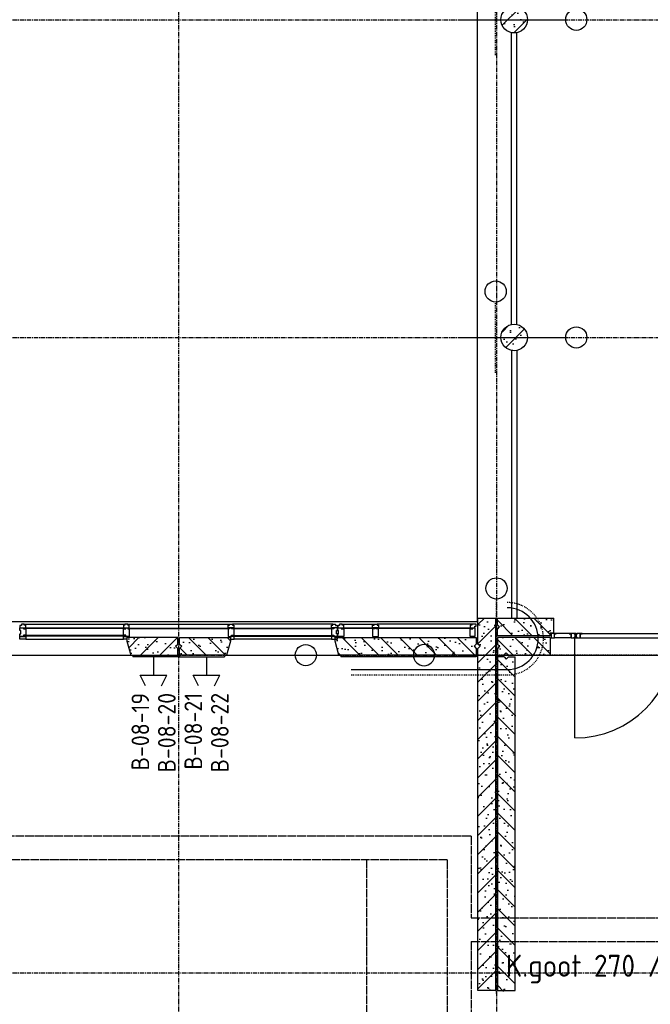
# Model space of a CAD drawing. Extents: x 0 to 1189, y 0 to 841.
# Tile 19 of 33: x 534 to 606, y 285 to 396. Entities that reach past the tile are written whole.
import ezdxf
from ezdxf.enums import TextEntityAlignment as Align

# ---------------------------------------------------------------- set-up
doc = ezdxf.new("R2010")
doc.units = 0
doc.header["$PDSIZE"] = 2
for name, pattern in [('AUSGEZOGEN', [0]), ('B0304', [6, 5, -0.5, 0, -0.5]), ('B0702', [1.171875, 0.78125, -0.390625]), ('DASHDOT', [25.4, 12.7, -6.35, 0, -6.35]), ('E0001', [1, 1, 0]), ('HIDDEN2', [4.7625, 3.175, -1.5875])]:
    doc.linetypes.add(name, pattern=pattern)
doc.layers.get('0').update_dxf_attribs({"linetype": 'CONTINUOUS'})
for name, color, linetype in [('AL$1A---_ALGEMEEN', 9, 'CONTINUOUS'), ('ET6130--_KANALISATIE', 7, 'CONTINUOUS'), ('GOTEN', 3, 'CONTINUOUS'), ('STRAMIEN', 1, 'CONTINUOUS'), ('VITELCODERING', 1, 'CONTINUOUS'), ('VITELDATA', 2, 'CONTINUOUS')]:
    doc.layers.add(name, color=color, linetype=linetype)
doc.styles.get("Standard").update_dxf_attribs({"font": 'ISO'})
pattern_1 = [(225, (0, 0), (108.6116, -108.6116), []), (197, (0, 0), (-41.26, -127.7242), [0, -130.56, -73.92, 0, -107.52]), (228, (0, 0), (29.4649, -129.875), [0, -129.28, 0, -131.84, 0, -106.24]), (251, (0, 0), (76.6585, -107.6209), [0, -128, 0, -768, -105.28])]

# ---------------------------------------------------------------- blocks, each defined once
blk = doc.blocks.new('-P1KHI13')
at = {"layer": 'AL$1A---_ALGEMEEN', "color": 15, "ltscale": 2}
for p, q in [((-1384, -302), (-1750, -302)), ((-1750, -302), (-1750, -306)), ((-1384, -306), (-1750, -306)), ((-1384, -302), (-1384, -306)), ((-275, -302), (-1355, -302)), ((-1355, -302), (-1355, -306)), ((-275, -306), (-1355, -306)), ((-275, -302), (-275, -306)), ((-1748, -349), (-1386, -349)), ((-280, -349), (-1353, -349))]:
    blk.add_line(p, q, dxfattribs=at)
at = {"layer": 'AL$1A---_ALGEMEEN', "color": 15, "linetype": 'Continuous', "ltscale": 2}
blk.add_lwpolyline([(-1798, -210), (-1798, -226), (-1798, -226), (-1798, -240), (-1789, -240), (-1789, -280), (-1798, -280), (-1798, -298), (-1798, -298), (-1798, -310), (-1758, -310), (-1758, -298), (-1731, -298), (-1731, -214), (-1731, -210), (-1758, -210), (-1758, -210), (-1795, -210)], close=True, dxfattribs=at)
at = {"layer": 'AL$1A---_ALGEMEEN', "linetype": 'Continuous', "ltscale": 2}
for points in [[(-1363, -210), (-1363, -210), (-1336, -210), (-1336, -270), (-1336, -298), (-1363, -298), (-1363, -310), (-1376, -310), (-1376, -298), (-1403, -298), (-1403, -214), (-1403, -210), (-1376, -210), (-1376, -210), (-1366, -210)], [(-270, -210), (-270, -210), (-297, -210), (-297, -270), (-297, -298), (-270, -298), (-270, -310), (-247, -310), (-247, -298), (-247, -298), (-247, -230), (-247, -210), (-267, -210)]]:
    blk.add_lwpolyline(points, close=True, dxfattribs=at)
for points in [[(-1798, -310), (-1731, -310), (-1731, -339), (-1748, -339), (-1748, -349), (-1778, -349), (-1778, -334), (-1798, -334), (-1798, -310)], [(-1336, -310), (-1403, -310), (-1403, -339), (-1386, -339), (-1386, -349), (-1353, -349), (-1353, -339), (-1336, -339), (-1336, -310)]]:
    blk.add_lwpolyline(points, dxfattribs=at)
at = {"layer": 'AL$1A---_ALGEMEEN', "color": 15, "linetype": 'Continuous', "ltscale": 2}
blk.add_lwpolyline([(-297, -310), (-247, -310), (-247, -327), (-230, -327), (-230, -339), (-230, -339), (-230, -349), (-280, -349), (-280, -339), (-297, -339), (-297, -310)], dxfattribs=at)
blk = doc.blocks.new('-P1KHI11')
at = {"layer": 'AL$1A---_ALGEMEEN', "color": 15, "ltscale": 2}
for p, q in [((-607, -214), (-1750, -214)), ((-1750, -214), (-1750, -222)), ((-607, -222), (-1750, -222)), ((-1731, -180), (-626, -180)), ((-607, -214), (-607, -222)), ((607, -214), (607, -222)), ((607, -214), (1750, -214)), ((607, -222), (1750, -222)), ((1731, -180), (626, -180)), ((1750, -214), (1750, -222)), ((-607, -302), (-1750, -302)), ((-1750, -302), (-1750, -306)), ((-607, -306), (-1750, -306)), ((-607, -302), (-607, -306)), ((569, -302), (-569, -302)), ((-569, -302), (-569, -306)), ((569, -306), (-569, -306)), ((569, -302), (569, -306)), ((607, -302), (607, -306)), ((607, -302), (1750, -302)), ((607, -306), (1750, -306)), ((1750, -302), (1750, -306)), ((-1748, -349), (-609, -349)), ((586, -349), (-576, -349)), ((1758, -349), (609, -349))]:
    blk.add_line(p, q, dxfattribs=at)
at = {"layer": 'AL$1A---_ALGEMEEN', "linetype": 'Continuous', "ltscale": 2}
for points in [[(-1731, -210), (-1731, -180), (-1798, -180), (-1798, -210), (-1731, -210)], [(-586, -210), (-586, -180), (-627, -180), (-627, -210), (-586, -210)], [(586, -210), (586, -180), (626, -180), (626, -210), (586, -210)], [(1731, -210), (1731, -180), (1798, -180), (1798, -210), (1731, -210)], [(-1798, -310), (-1731, -310), (-1731, -339), (-1748, -339), (-1748, -349), (-1778, -349), (-1778, -334), (-1798, -334), (-1798, -310)], [(-626, -310), (-559, -310), (-559, -339), (-576, -339), (-576, -349), (-609, -349), (-609, -339), (-626, -339), (-626, -310)], [(626, -310), (559, -310), (559, -339), (576, -339), (576, -349), (609, -349), (609, -339), (626, -339), (626, -310)], [(1798, -310), (1731, -310), (1731, -339), (1748, -339), (1748, -349), (1778, -349), (1778, -334), (1798, -334), (1798, -310)]]:
    blk.add_lwpolyline(points, dxfattribs=at)
at = {"layer": 'AL$1A---_ALGEMEEN', "color": 15, "linetype": 'Continuous', "ltscale": 2}
for points in [[(-1798, -210), (-1798, -226), (-1798, -226), (-1798, -240), (-1789, -240), (-1789, -280), (-1798, -280), (-1798, -298), (-1798, -298), (-1798, -310), (-1758, -310), (-1758, -298), (-1731, -298), (-1731, -230), (-1731, -226), (-1758, -226), (-1758, -210), (-1795, -210)], [(1798, -210), (1798, -226), (1798, -226), (1798, -240), (1789, -240), (1789, -280), (1798, -280), (1798, -298), (1798, -298), (1798, -310), (1758, -310), (1758, -298), (1731, -298), (1731, -230), (1731, -226), (1758, -226), (1758, -210), (1795, -210)]]:
    blk.add_lwpolyline(points, close=True, dxfattribs=at)
at = {"layer": 'AL$1A---_ALGEMEEN', "linetype": 'Continuous', "ltscale": 2}
for points in [[(-600, -210), (-600, -226), (-627, -226), (-627, -270), (-627, -298), (-600, -298), (-600, -310), (-577, -310), (-577, -298), (-560, -298), (-560, -230), (-560, -210), (-597, -210)], [(599, -210), (599, -226), (626, -226), (626, -270), (626, -298), (599, -298), (599, -310), (576, -310), (576, -298), (559, -298), (559, -230), (559, -210), (596, -210)]]:
    blk.add_lwpolyline(points, close=True, dxfattribs=at)
blk = doc.blocks.new('01564')
at = {"layer": 'AL$1A---_ALGEMEEN', "color": 15, "linetype": 'AUSGEZOGEN'}
for p, q in [((0, 1.5), (0, 48.5)), ((1.5, 50), (38.5, 50)), ((1.5, 1.5), (1.5, 48.5)), ((1.5, 48.5), (38.5, 48.5)), ((40, 1.5), (1.5, 1.5)), ((58.5, 0), (1.5, 0)), ((38.5, 48.5), (38.5, 3)), ((40, 48.5), (40, 3)), ((40, 3), (58.5, 3)), ((58.5, 1.5), (40, 1.5))]:
    blk.add_line(p, q, dxfattribs=at)
for centre, start, end in [((1.5, 48.5), 90, 180), ((1.5, 1.5), 180, 270), ((38.5, 48.5), 0, 90), ((40, 3), 180, 270), ((58.5, 1.5), 0, 90), ((58.5, 1.5), 270, 0)]:
    blk.add_arc(centre, 1.5, start, end, dxfattribs=at)
blk = doc.blocks.new('30114')
at = {"layer": 'AL$1A---_ALGEMEEN', "color": 15, "linetype": 'AUSGEZOGEN'}
for p, q in [((-18.5, 3), (0, 3)), ((0, 1.5), (-18.5, 1.5)), ((0, 0), (-18.5, 0)), ((0, 21.22636), (0, 48.5)), ((0, 3), (0, 21.22636)), ((42, 1.5), (0, 1.5)), ((61.5, 0), (0, 0)), ((1.5, 50), (38.5, 50)), ((1.5, 21.22636), (1.5, 48.5)), ((1.5, 48.5), (38.5, 48.5)), ((1.5, 3), (1.5, 21.22636)), ((38.5, 48.5), (38.5, 43)), ((40, 48.5), (40, 43)), ((40, 43), (48.5, 43)), ((40, 41.5), (48.5, 41.5)), ((48.5, 8.5), (42, 8.5)), ((48.5, 7), (42, 7)), ((42, 3), (61.5, 3)), ((42, 1.5), (61.5, 1.5)), ((48.5, 41.5), (48.5, 21.22636)), ((48.5, 21.22636), (48.5, 8.5)), ((50, 41.5), (50, 21.22636)), ((50, 21.22636), (50, 8.5))]:
    blk.add_line(p, q, dxfattribs=at)
for centre, radius, start, end in [((-18.5, 1.5), 1.5, 90, 180), ((-18.5, 1.5), 1.5, 180, 270), ((1.5, 48.5), 1.5, 90, 180), ((0, 3), 1.5, 270, 0), ((38.5, 48.5), 1.5, 0, 90), ((40, 43), 1.5, 180, 270), ((42, 5), 3.5, 90, 180), ((42, 5), 3.5, 180, 270), ((42, 5), 2, 90, 180), ((42, 5), 2, 180, 270), ((48.5, 41.5), 1.5, 0, 90), ((48.5, 8.5), 1.5, 270, 0), ((61.5, 1.5), 1.5, 0, 90), ((61.5, 1.5), 1.5, 270, 0)]:
    blk.add_arc(centre, radius, start, end, dxfattribs=at)
blk = doc.blocks.new('30416')
at = {"layer": 'AL$1A---_ALGEMEEN', "color": 15, "linetype": 'AUSGEZOGEN'}
for p, q in [((-21.50002, 50), (9.86174, 50.00002)), ((-21.50002, 48.5), (-2.000015, 48.5)), ((-2.000015, 47), (-21.50002, 47)), ((-10, 31.0621), (-10, 41.5)), ((-10, 8.5), (-10, 31.0621)), ((-8.5, 43), (-2, 43)), ((-8.5, 41.5), (-2, 41.5)), ((-8.5, 31.0621), (-8.5, 41.5)), ((-8.5, 8.5), (-8.5, 31.0621)), ((0, 8.5), (-8.5, 8.5)), ((0, 7), (-8.5, 7)), ((-2.000015, 48.5), (9.86174, 48.5)), ((0, 1.5), (0, 7)), ((1.5, 1.5), (1.5, 7)), ((9.861786, 1.5), (1.5, 1.5)), ((9.861786, 0), (1.5, 0)), ((40, 1.500015), (9.861755, 1.5)), ((9.861786, 50), (38.5, 50.00002)), ((9.861786, 48.5), (38.5, 48.50002)), ((58.50002, 0.000015), (9.861786, 0)), ((38.5, 48.5), (38.5, 31.0621)), ((38.5, 31.06212), (38.5, 3.000015)), ((40, 48.5), (40, 31.0621)), ((40, 31.06212), (40, 3.000015)), ((40, 3.000015), (58.5, 3.000015)), ((58.50002, 1.500015), (40, 1.500015))]:
    blk.add_line(p, q, dxfattribs=at)
for centre, radius, start, end in [((-21.50002, 48.5), 1.5, 90, 180), ((-21.50002, 48.5), 1.5, 180, 270), ((-8.5, 41.5), 1.5, 90, 180), ((-8.5, 8.5), 1.5, 180, 270), ((-2.000015, 45), 3.5, 0, 90.00001), ((-2.000015, 45), 2, 0, 90.00001), ((-2.000015, 45), 3.5, 270, 0), ((-2.000015, 45), 2, 270, 0), ((0, 7), 1.5, 0, 90), ((1.5, 1.5), 1.5, 180, 270), ((38.5, 48.5), 1.5, 0, 90.00001), ((40, 3.000015), 1.5, 180, 270), ((58.50002, 1.500015), 1.5, 0, 90.00001), ((58.50002, 1.500015), 1.5, 270, 0)]:
    blk.add_arc(centre, radius, start, end, dxfattribs=at)
blk = doc.blocks.new('-954P1-KSI03')
at = {"layer": 'AL$1A---_ALGEMEEN', "color": 15, "ltscale": 2}
for p, q in [((236.5, -55), (48.5, -55)), ((216.5, -5), (68.5, -5)), ((341.5, -55.00002), (1354.5, -55.00002)), ((361.50002, -5.000015), (1334.49998, -5.000015)), ((1459.5, -55), (1647.5, -55)), ((1479.5, -5), (1627.5, -5))]:
    blk.add_line(p, q, dxfattribs=at)
at = {"layer": 'AL$1A---_ALGEMEEN', "ltscale": 2}
blk.add_line((281.49998, -1188.00004), (281.49998, -55), dxfattribs=at)
blk.add_arc((281.49998, -55), 1133.00004, 270, 0, dxfattribs=at)
at = {"layer": 'AL$1A---_ALGEMEEN', "ltscale": 2, "xscale": -1, "rotation": 180}
for name, p in [('01564', (10, -5)), ('30114', (235, -5))]:
    blk.add_blockref(name, p, dxfattribs=at)
at = {"layer": 'AL$1A---_ALGEMEEN', "color": 15, "ltscale": 2, "xscale": -1, "rotation": 180}
blk.add_blockref('30416', (303, -5), dxfattribs=at)
at = {"layer": 'AL$1A---_ALGEMEEN', "ltscale": 2, "rotation": 180}
for name, p in [('30416', (1393, -5)), ('30114', (1461, -5)), ('01564', (1686, -5))]:
    blk.add_blockref(name, p, dxfattribs=at)
blk = doc.blocks.new('-P207')
at = {"layer": 'AL$1A---_ALGEMEEN', "ltscale": 2}
h = blk.add_hatch(dxfattribs=at)
h.set_pattern_fill('PREFB', color=256, scale=8, angle=180, style=0)
h.set_pattern_definition([(225, (-10, 0), (108.6116, -108.6116), []), (197, (-10, 0), (-41.26, -127.7242), [0, -130.56, -73.92, 0, -107.52]), (228, (-10, 0), (29.465, -129.875), [0, -129.28, 0, -131.84, 0, -106.24]), (251, (-10, 0), (76.6585, -107.621), [0, -128, 0, -768, -105.28])])
h.paths.add_polyline_path([(-20, -85), (-20, -10), (-3810, -10), (-3810, -210), (-20, -210), (-20, -135), (-45, -110)])
at = {"layer": 'AL$1A---_ALGEMEEN', "linetype": 'DASHDOT', "ltscale": 0.5}
blk.add_line((-3834, 0), (636, 0), dxfattribs=at)
at = {"layer": 'AL$1A---_ALGEMEEN', "color": 15, "linetype": 'Continuous'}
for p, q in [((-20, -10), (-3800, -10)), ((-3800, -10), (-3800, -210)), ((-20, -85), (-45, -110)), ((-45, -110), (-20, -135)), ((-20, -85), (-20, -10)), ((-3800, -210), (-20, -210)), ((-20, -135), (-20, -210))]:
    blk.add_line(p, q, dxfattribs=at)
at = {"layer": 'AL$1A---_ALGEMEEN', "linetype": 'Continuous', "ltscale": 2}
blk.add_circle((756, 0), 120, dxfattribs=at)
for p in [(-3600, 0), (0, 0)]:
    blk.add_point(p, dxfattribs=at)
blk = doc.blocks.new('-P153')
at = {"layer": 'AL$1A---_ALGEMEEN', "ltscale": 2}
h = blk.add_hatch(dxfattribs=at)
h.set_pattern_fill('PREFB', color=256, scale=8, angle=180, style=0)
h.set_pattern_definition(pattern_1)
h.paths.add_polyline_path([(-2303, 0), (-2303, 200), (-3390, 200), (-3390, 125), (-3365, 100), (-3390, 75), (-3390, 0)])
h.paths.add_polyline_path([(-607, 200), (-607, 0), (-135, 0), (-110, 25), (-85, 0), (-10, 0), (-10, 75), (-35, 100), (-10, 125), (-10, 200)])
at = {"layer": 'AL$1A---_ALGEMEEN', "color": 15, "linetype": 'Continuous'}
for p, q in [((-2303, 200), (-3390, 200)), ((-3390, 200), (-3390, 125)), ((-3365, 100), (-3390, 125)), ((-2303, 200), (-2303, 0)), ((-607, 200), (-607, 0)), ((-607, 200), (-10, 200)), ((-10, 125), (-35, 100)), ((-10, 200), (-10, 125)), ((-3390, 75), (-3365, 100)), ((-3390, 75), (-3390, 0)), ((-3390, 0), (-2303, 0)), ((-135, 0), (-607, 0)), ((-110, 25), (-135, 0)), ((-85, 0), (-110, 25)), ((-10, 0), (-85, 0)), ((-35, 100), (-10, 75)), ((-10, 75), (-10, 0))]:
    blk.add_line(p, q, dxfattribs=at)
at = {"layer": 'AL$1A---_ALGEMEEN', "linetype": 'DASHDOT', "ltscale": 0.5}
blk.add_line((-3779, 0), (701, 0), dxfattribs=at)
at = {"layer": 'AL$1A---_ALGEMEEN', "linetype": 'Continuous', "ltscale": 2}
blk.add_circle((821, 0), 120, dxfattribs=at)
for p in [(-3600, 0), (0, 0)]:
    blk.add_point(p, dxfattribs=at)
blk = doc.blocks.new('-P152')
at = {"layer": 'AL$1A---_ALGEMEEN', "ltscale": 2}
h = blk.add_hatch(dxfattribs=at)
h.set_pattern_fill('PREFB', color=256, scale=8, angle=180, style=0)
h.set_pattern_definition(pattern_1)
h.paths.add_polyline_path([(-210, -220), (-1297, -220), (-1297, -250), (-1340, -250), (-1340, -420), (-210, -420), (-210, -345), (-235, -320), (-210, -295)])
h.paths.add_polyline_path([(-2950, -250), (-2993, -250), (-2993, -220), (-3590, -220), (-3590, -295), (-3565, -320), (-3590, -345), (-3590, -420), (-2950, -420)])
at = {"layer": 'AL$1A---_ALGEMEEN', "linetype": 'DASHDOT', "ltscale": 0.5}
blk.add_line((-4010, 0), (1320, 0), dxfattribs=at)
at = {"layer": 'AL$1A---_ALGEMEEN', "color": 15, "linetype": 'Continuous'}
for p, q in [((-2993, -220), (-3590, -220)), ((-3590, -220), (-3590, -295)), ((-2993, -220), (-2993, -250)), ((-1297, -220), (-210, -220)), ((-1297, -220), (-1297, -250)), ((-210, -220), (-210, -295)), ((-3590, -295), (-3565, -320)), ((-3565, -320), (-3590, -345)), ((-2950, -250), (-2993, -250)), ((-2950, -250), (-2950, -420)), ((-1340, -250), (-1340, -420)), ((-1340, -250), (-1297, -250)), ((-235, -320), (-210, -295)), ((-210, -345), (-235, -320)), ((-3590, -345), (-3590, -420)), ((-3590, -420), (-2950, -420)), ((-210, -420), (-1340, -420)), ((-210, -345), (-210, -420))]:
    blk.add_line(p, q, dxfattribs=at)
at = {"layer": 'AL$1A---_ALGEMEEN', "linetype": 'Continuous', "ltscale": 2}
blk.add_circle((1440, 0), 120, dxfattribs=at)
for p in [(-3600, 0), (0, 0)]:
    blk.add_point(p, dxfattribs=at)
blk = doc.blocks.new('-AAFKE3')
at = {"layer": 'AL$1A---_ALGEMEEN', "color": 15, "ltscale": 2}
blk.add_lwpolyline([(0, 125), (25, 100), (0, 75)], dxfattribs=at)
blk = doc.blocks.new('-P26')
at = {"layer": 'AL$1A---_ALGEMEEN', "ltscale": 2}
h = blk.add_hatch(dxfattribs=at)
h.set_pattern_fill('PREFB', color=256, scale=8, angle=180, style=0)
h.set_pattern_definition(pattern_1)
h.paths.add_polyline_path([(543, 0), (10, 0), (10, -75), (35, -100), (10, -125), (10, -200), (586, -200), (586, -160)])
h.paths.add_polyline_path([(3345, -100), (3370, -75), (3370, 0), (1814, 0), (1771, -160), (1771, -200), (3370, -200), (3370, -125)])
for p, q in [((10, 20), (519, 20)), ((10, 0), (10, 20)), ((3370, 20), (1838, 20)), ((3370, 0), (3370, 20))]:
    blk.add_line(p, q, dxfattribs=at)
at = {"layer": 'AL$1A---_ALGEMEEN', "linetype": 'Continuous', "ltscale": 2}
for p, q in [((543, 0), (10, 0)), ((10, 0), (10, -75)), ((586, -160), (543, 0)), ((1814, 0), (1771, -160)), ((3370, 0), (1814, 0)), ((3370, -75), (3370, 0)), ((10, -125), (10, -200)), ((10, -200), (586, -200)), ((586, -200), (586, -160)), ((1771, -160), (1771, -200)), ((1771, -200), (3370, -200)), ((3370, -200), (3370, -125))]:
    blk.add_line(p, q, dxfattribs=at)
at = {"layer": 'AL$1A---_ALGEMEEN', "color": 15, "linetype": 'Continuous', "ltscale": 2}
for p, q in [((524, 0), (519, 20)), ((1833, 0), (1838, 20))]:
    blk.add_line(p, q, dxfattribs=at)
at = {"layer": 'AL$1A---_ALGEMEEN', "color": 15, "ltscale": 2}
blk.add_line((544, 0), (1814, 0), dxfattribs=at)
at = {"layer": 'AL$1A---_ALGEMEEN', "linetype": 'Continuous', "ltscale": 2, "xscale": -1, "rotation": 180}
blk.add_blockref('-AAFKE3', (10, 0), dxfattribs=at)
at = {"layer": 'AL$1A---_ALGEMEEN', "linetype": 'Continuous', "ltscale": 2, "rotation": 180}
blk.add_blockref('-AAFKE3', (3370, 0), dxfattribs=at)
blk = doc.blocks.new('-P32')
at = {"layer": 'AL$1A---_ALGEMEEN', "ltscale": 2}
h = blk.add_hatch(dxfattribs=at)
h.set_pattern_fill('PREFB', color=256, scale=8, angle=180, style=0)
h.set_pattern_definition(pattern_1)
h.paths.add_polyline_path([(-20, 0), (-220, 0), (-220, -1768), (-20, -1768)])
h.paths.add_polyline_path([(-20, -1768), (-220, -1768), (-220, -4220), (-20, -4220), (-20, -3925), (-45, -3900), (-20, -3875)])
at = {"layer": 'AL$1A---_ALGEMEEN', "linetype": 'Continuous', "ltscale": 2}
for q in [(-20, -3875), (-20, -3925)]:
    blk.add_line((-45, -3900), q, dxfattribs=at)
blk.add_lwpolyline([(-20, -3925), (-20, -4220), (-220, -4220), (-220, 0), (-20, 0), (-20, -3875)], dxfattribs=at)
blk = doc.blocks.new('-STR-P2')
at = {"layer": 'AL$1A---_ALGEMEEN', "linetype": 'DASHDOT', "ltscale": 0.1}
for p, q in [((0, -401), (0, 401)), ((-401, 0), (793, 0))]:
    blk.add_line(p, q, dxfattribs=at)
at = {"layer": 'AL$1A---_ALGEMEEN', "linetype": 'Continuous', "ltscale": 2}
for centre in [(0, 521), (913, 0)]:
    blk.add_circle(centre, 120, dxfattribs=at)
blk.add_point((0, 0), dxfattribs=at)
blk = doc.blocks.new('-P272')
at = {"layer": 'AL$1A---_ALGEMEEN', "ltscale": 2}
h = blk.add_hatch(dxfattribs=at)
h.set_pattern_fill('PREFB', color=256, scale=8, angle=180, style=0)
h.set_pattern_definition(pattern_1)
h.paths.add_polyline_path([(150, 0, 1), (-150, 0, 1)])
at = {"layer": 'AL$1A---_ALGEMEEN', "color": 15, "ltscale": 2}
blk.add_circle((0, 0), 150, dxfattribs=at)
at = {"layer": 'AL$1A---_ALGEMEEN', "color": 15, "linetype": 'Continuous'}
blk.add_circle((0, 0), 150, dxfattribs=at)
at = {"layer": 'AL$1A---_ALGEMEEN', "linetype": 'Continuous', "ltscale": 2}
blk.add_blockref('-STR-P2', (-210, 0), dxfattribs=at)
blk = doc.blocks.new('-STR-H')
at = {"layer": 'AL$1A---_ALGEMEEN', "linetype": 'DASHDOT', "ltscale": 0.5}
blk.add_line((0, 0), (-9880, 0), dxfattribs=at)
at = {"layer": 'AL$1A---_ALGEMEEN', "linetype": 'Continuous', "ltscale": 2}
blk.add_circle((-10000, 0), 120, dxfattribs=at)
for p in [(-8560, 0), (-4960, 0), (-1360, 0)]:
    blk.add_point(p, dxfattribs=at)
blk = doc.blocks.new('-P01')
at = {"layer": 'AL$1A---_ALGEMEEN', "ltscale": 2}
h = blk.add_hatch(dxfattribs=at)
h.set_pattern_fill('PREFB', color=256, scale=8, angle=180, style=0)
h.set_pattern_definition(pattern_1)
h.paths.add_polyline_path([(586, 160), (586, 200), (10, 200), (10, 125), (35, 100), (10, 75), (10, 0), (543, 0)])
h.paths.add_polyline_path([(3791, 160), (3791, 200), (3409, 200), (3409, 160), (3452, 0), (3748, 0)])
h.paths.add_polyline_path([(7190, 75), (7165, 100), (7190, 125), (7190, 200), (6614, 200), (6614, 160), (6657, 0), (7190, 0)])
at = {"layer": 'AL$1A---_ALGEMEEN', "linetype": 'Continuous', "ltscale": 2}
for p, q in [((10, 200), (586, 200)), ((10, 125), (10, 200)), ((586, 160), (543, 0)), ((586, 200), (586, 160)), ((3409, 200), (3791, 200)), ((3409, 160), (3409, 200)), ((3452, 0), (3409, 160)), ((3791, 160), (3748, 0)), ((3791, 200), (3791, 160)), ((7190, 200), (6614, 200)), ((6614, 200), (6614, 160)), ((6614, 160), (6657, 0)), ((7190, 125), (7190, 200)), ((10, 0), (10, 75)), ((543, 0), (10, 0)), ((3748, 0), (3452, 0)), ((6657, 0), (7190, 0)), ((7190, 0), (7190, 75))]:
    blk.add_line(p, q, dxfattribs=at)
at = {"layer": 'AL$1A---_ALGEMEEN', "color": 15, "linetype": 'Continuous', "ltscale": 2}
for p, q in [((10, 0), (7190, 0)), ((524, 0), (519, -20)), ((6676, 0), (6681, -20))]:
    blk.add_line(p, q, dxfattribs=at)
at = {"layer": 'AL$1A---_ALGEMEEN', "ltscale": 2}
for p, q in [((10, 0), (10, -20)), ((7190, 0), (7190, -20)), ((10, -20), (519, -20)), ((7190, -20), (6681, -20))]:
    blk.add_line(p, q, dxfattribs=at)
at = {"layer": 'AL$1A---_ALGEMEEN', "linetype": 'Continuous', "ltscale": 2}
for points in [[(10, 125), (35, 100), (10, 75)], [(7190, 75), (7165, 100), (7190, 125)]]:
    blk.add_lwpolyline(points, dxfattribs=at)
at = {"layer": 'AL$1A---_ALGEMEEN', "linetype": 'DASHDOT', "ltscale": 0.5, "rotation": 180}
blk.add_blockref('-STR-H', (-1360, 0), dxfattribs=at)
blk = doc.blocks.new('XREF_B-A3-II-113')
at = {"layer": 'AL$1A---_ALGEMEEN', "color": 8, "ltscale": 2}
for p, q in [((71052, 62661), (71052, 45241)), ((71442, 48609), (71442, 51913)), ((71502, 48609), (71502, 51913)), ((71442, 48314), (71442, 45281)), ((71502, 48314), (71502, 45281))]:
    blk.add_line(p, q, dxfattribs=at)
at = {"layer": 'AL$1A---_ALGEMEEN', "color": 8, "ltscale": 5}
blk.add_line((28070, 45241), (71052, 45241), dxfattribs=at)
at = {"layer": 'AL$1A---_ALGEMEEN', "color": 8}
for p, q in [((71722, 45241), (71722, 45241)), ((71737, 44861), (71737, 44861)), ((69626, 44697), (71394, 44697))]:
    blk.add_line(p, q, dxfattribs=at)
at = {"layer": 'AL$1A---_ALGEMEEN', "color": 8, "linetype": 'HIDDEN2', "ltscale": 0.5}
blk.add_line((69626, 44637), (71394, 44637), dxfattribs=at)
blk.add_arc((71394, 45047), 410, 270, 90, dxfattribs=at)
at = {"layer": 'AL$1A---_ALGEMEEN', "color": 8}
blk.add_arc((71394, 45047), 350, 270, 90, dxfattribs=at)
at = {"layer": 'STRAMIEN', "color": 8, "linetype": 'B0304', "ltscale": 10}
for p, q in [((67672, 86161), (67672, 25534)), ((71272, 86161), (71272, 25534)), ((17072, 52061), (103982, 52061)), ((17072, 48461), (103982, 48461)), ((17072, 44861), (103982, 44861)), ((17072, 41261), (103982, 41261))]:
    blk.add_line(p, q, dxfattribs=at)
at = {"layer": 'AL$1A---_ALGEMEEN', "color": 8, "ltscale": 2}
for name, p in [('-P272', (71472, 52061)), ('-P272', (71472, 48461)), ('-P01', (60472, 44861))]:
    blk.add_blockref(name, p, dxfattribs=at)
at = {"layer": 'AL$1A---_ALGEMEEN', "color": 8, "linetype": 'Continuous', "ltscale": 2}
for name, p, rotation in [('-P207', (71272, 44861), 90), ('-P1KHI11', (67672, 44861), 180), ('-P32', (71042, 41061), 180)]:
    blk.add_blockref(name, p, dxfattribs=dict(at, rotation=rotation))
at = {"layer": 'AL$1A---_ALGEMEEN', "color": 8, "linetype": 'Continuous', "ltscale": 2, "xscale": -1, "rotation": 180}
for name, p in [('-P1KHI13', (71272, 44861)), ('-P152', (74872, 44861))]:
    blk.add_blockref(name, p, dxfattribs=at)
at = {"layer": 'AL$1A---_ALGEMEEN', "color": 8, "linetype": 'Continuous', "ltscale": 2}
blk.add_blockref('-954P1-KSI03', (71879, 45111), dxfattribs=at)
at = {"layer": 'AL$1A---_ALGEMEEN', "color": 8, "linetype": 'B0702', "ltscale": 2, "xscale": -1, "rotation": 180}
blk.add_blockref('-P26', (67672, 44861), dxfattribs=at)
at = {"layer": 'AL$1A---_ALGEMEEN', "color": 8, "linetype": 'Continuous', "ltscale": 2, "xscale": -1}
blk.add_blockref('-P153', (71272, 44861), dxfattribs=at)
blk = doc.blocks.new('$DAT003')
for p, q in [((3.2, 0.9), (2, 1.5)), ((2, -1.5), (2, 1.5)), ((0, 0), (2, 0)), ((3.2, -0.9), (2, -1.5))]:
    blk.add_line(p, q)

msp = doc.modelspace()

# ---------------------------------------------------------------- linework, layer by layer
at = {"layer": 'GOTEN', "linetype": 'E0001'}
for p, q in [((585.46, 303.77), (121.82, 303.77)), ((585.46, 303.77), (585.46, 294.52)), ((582.76, 301.07), (442.7, 301.07)), ((582.76, 301.07), (582.76, 262.71)), ((585.46, 294.52), (608.2, 294.52)), ((585.46, 291.82), (608.2, 291.82)), ((585.46, 291.82), (585.46, 262.71))]:
    msp.add_line(p, q, dxfattribs=at)
at = {"layer": 'GOTEN', "color": 4, "linetype": 'E0001'}
msp.add_line((573.67, 262.71), (573.67, 301.07), dxfattribs=at)

# ---------------------------------------------------------------- block references
at = {"xscale": 0.01, "yscale": 0.01, "zscale": 0.01}
msp.add_blockref('XREF_B-A3-II-113', (-124.38, -124.33), dxfattribs=at)
at = {"layer": 'VITELDATA', "rotation": 270}
for p in [(549.5, 324), (555.5, 324)]:
    msp.add_blockref('$DAT003', p, dxfattribs=at)

# ---------------------------------------------------------------- texts
at = {"layer": 'ET6130--_KANALISATIE', "color": 2, "linetype": 'E0001'}
msp.add_text('K.goot 270 /180/60', height=2.5, dxfattribs=at).set_placement((589.4, 287.83))
at = {"layer": 'VITELCODERING'}
for s, p in [('B-08-19', (549, 320)), ('B-08-20', (552, 320)), ('B-08-21', (555, 320)), ('B-08-22', (558, 320))]:
    msp.add_text(s, height=2, rotation=90, dxfattribs=at).set_placement(p, align=Align.RIGHT)

doc.saveas('drawing.dxf')
